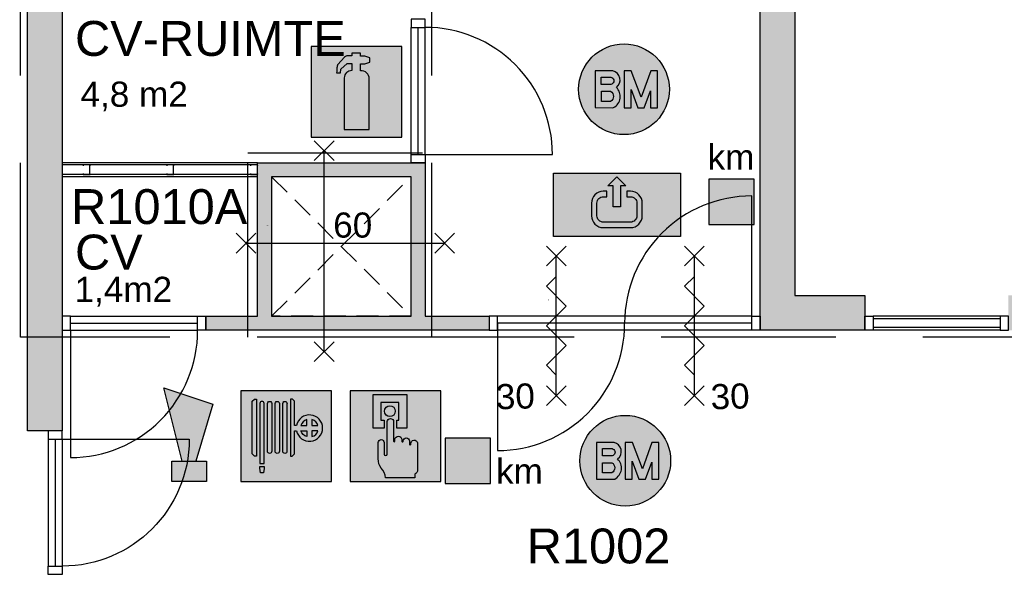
# Model space of a CAD drawing. Header units: millimetres. Extents: x 0 to 116900, y 0 to 82100.
# Tile 11 of 30: x 32098 to 39152, y 36262 to 40207. Entities that reach past the tile are written whole.
import ezdxf
from ezdxf.enums import TextEntityAlignment as Align

# ---------------------------------------------------------------- set-up
doc = ezdxf.new("R2010")
doc.units = ezdxf.units.MM
doc.header["$LTSCALE"] = 50
doc.header["$MEASUREMENT"] = 0
doc.linetypes.add('B0403', pattern=[37.5, 25, -12.5])
doc.linetypes.add('B0702', pattern=[4.6875, 3.125, -1.5625])
doc.layers.get('0').update_dxf_attribs({"color": 8, "linetype": 'CONTINUOUS'})
for name, color, linetype in [('AA65----_BEVEILIGING', 240, 'CONTINUOUS'), ('AB$1A---_ALGEMEEN', 7, 'CONTINUOUS'), ('AI65----_BEVEILIGING', 1, 'CONTINUOUS'), ('AL65----_BEVEILIGING', 240, 'CONTINUOUS'), ('ALR3OR3-_OPPR30', 150, 'B0403'), ('AT$1A---_ALGEMEEN', 7, 'CONTINUOUS'), ('AT65---_BEVEILIGING', 7, 'CONTINUOUS'), ('LAYER01', 252, 'CONTINUOUS'), ('LAYER22', 1, 'CONTINUOUS'), ('LAYER30', 1, 'CONTINUOUS')]:
    doc.layers.add(name, color=color, linetype=linetype)
doc.styles.add('01_100', font='arial.ttf', dxfattribs={"height": 180})
doc.styles.add('02_100', font='arial.ttf', dxfattribs={"height": 250})
doc.styles.add('03_1', font='arial.ttf', dxfattribs={"height": 3.5})

# ---------------------------------------------------------------- blocks, each defined once
blk = doc.blocks.new('B1H-65S022')
at = {"layer": 'AA65----_BEVEILIGING'}
h = blk.add_hatch(color=100, dxfattribs=at)
h.paths.add_polyline_path([(0, -175), (0, -155), (-50, -105), (-20, -105), (-20, 0), (-110, 0), (-110, -10, 0.414214), (-75, -45), (-55, -45), (-55, -75), (-75, -75, -0.414214), (-140, -10), (-140, 0), (-350, 0), (-350, -175)])
h.paths.add_polyline_path([(-140, 0), (-140, 60, -0.414214), (-75, 125), (0, 125), (0, 175), (-350, 175), (-350, 0)])
h.paths.add_polyline_path([(0, 175), (0, 125), (75, 125, -0.414214), (140, 60), (140, 0), (350, 0), (350, 175)])
h.paths.add_polyline_path([(350, -175), (350, 0), (140, 0), (140, -10, -0.414214), (75, -75), (55, -75), (55, -45), (75, -45, 0.414214), (110, -10), (110, 0), (20, 0), (20, -105), (50, -105), (0, -155), (0, -175)])
h.paths.add_polyline_path([(110, 0), (110, 60, 0.414214), (75, 95), (0, 95), (0, 10), (20, 10), (20, 0)], flags=17)
h.paths.add_polyline_path([(-110, 0), (-20, 0), (-20, 10), (0, 10), (0, 95), (-75, 95, 0.414214), (-110, 60)])
at = {"layer": 'AI65----_BEVEILIGING'}
h = blk.add_hatch(color=255, dxfattribs=at)
edge = h.paths.add_edge_path()
edge.add_line((-55, -45), (-75, -45))
edge.add_arc((-75, -10), 35, 180, 270, ccw=False)
edge.add_line((-110, -10), (-110, 60))
edge.add_arc((-75, 60), 35, 90, 180, ccw=False)
edge.add_line((-75, 95), (75, 95))
edge.add_arc((75, 60), 35, 0, 90, ccw=False)
edge.add_line((110, 60), (110, -10))
edge.add_arc((75, -10), 35, -90, 0, ccw=False)
edge.add_line((75, -45), (55, -45))
edge.add_line((55, -45), (55, -75))
edge.add_line((55, -75), (75, -75))
edge.add_arc((75, -10), 65, 270, 360)
edge.add_line((140, -10), (140, 60))
edge.add_arc((75, 60), 65, 0, 90)
edge.add_line((75, 125), (-75, 125))
edge.add_arc((-75, 60), 65, 90, 180)
edge.add_line((-140, 60), (-140, -10))
edge.add_arc((-75, -10), 65, 180, 270)
edge.add_line((-75, -75), (-55, -75))
edge.add_line((-55, -75), (-55, -45))
blk.add_hatch(color=255, dxfattribs=at).paths.add_polyline_path([(20, 10), (20, -105), (50, -105), (0, -155), (-50, -105), (-20, -105), (-20, 10)])
at = {"layer": 'AI65----_BEVEILIGING', "color": 100, "linetype": 'Continuous'}
blk.add_lwpolyline([(-350, 175), (350, 175), (350, -175), (-350, -175)], close=True, dxfattribs=at)
at = {"layer": 'AI65----_BEVEILIGING', "color": 255, "linetype": 'Continuous'}
blk.add_lwpolyline([(-55, -45), (-75, -45, -0.414214), (-110, -10), (-110, 60, -0.414214), (-75, 95), (75, 95, -0.414214), (110, 60), (110, -10, -0.414214), (75, -45), (55, -45), (55, -75), (75, -75, 0.414214), (140, -10), (140, 60, 0.414214), (75, 125), (-75, 125, 0.414214), (-140, 60), (-140, -10, 0.414214), (-75, -75), (-55, -75)], format="xyb", close=True, dxfattribs=at)
at = {"layer": 'AI65----_BEVEILIGING', "color": 255}
blk.add_lwpolyline([(20, 10), (20, -105), (50, -105), (0, -155), (-50, -105), (-20, -105), (-20, 10)], close=True, dxfattribs=at)
blk = doc.blocks.new('B1H-65S00I')
at = {"layer": 'AA65----_BEVEILIGING', "extrusion": (0, 0, -1)}
h = blk.add_hatch(color=256, dxfattribs=at)
h.paths.add_polyline_path([(-258.1, 135.8), (-167.5, -135.8), (146.8, -41.8), (146.8, 33.6)])
h.paths.add_polyline_path([(146.8, -99.5), (147.9, -99.5), (258.1, -99.5), (258.1, 91.3), (146.8, 91.3)])
at = {"layer": 'AI65----_BEVEILIGING', "extrusion": (0, 0, -1)}
blk.add_lwpolyline([(146.8, 33.6), (-258.1, 135.8), (-167.5, -135.8), (146.8, -41.8)], dxfattribs=at)
blk.add_lwpolyline([(258.1, 91.3), (146.8, 91.3), (146.8, -99.5), (147.9, -99.5), (258.1, -99.5)], close=True, dxfattribs=at)
blk = doc.blocks.new('B1H-65S00K')
at = {"layer": 'AA65----_BEVEILIGING'}
h = blk.add_hatch(color=256, dxfattribs=at)
h.paths.add_polyline_path([(0, -9.8), (0, 0), (-10.3, 0), (-10.3, -19.3), (-10.3, -28.4, 0.829071), (-2.8, -28.4), (-2.8, -19.3, -0.133822)])
h.paths.add_polyline_path([(250, 0), (0, 0), (0, -9.8, -0.762289), (34.8, -20.1), (34.8, -29.1, 0.829071), (42.3, -29.1), (42.3, -27.9, -0.973711), (77.2, -26.6), (77.2, -37.6), (77.2, -46.6, 0.829071), (84.7, -46.6), (84.7, -42, -0.937999), (121.5, -37.3), (121.5, -184.9, -0.30588), (106.3, -210.2), (106.3, -229.4), (0, -229.4), (0, -250), (250, -250)])
h.paths.add_polyline_path([(250, 250), (0, 250), (0, 229.4), (61.9, 229.4), (61.9, 44.4), (7.8, 44.4), (7.8, 87.9), (18.5, 87.9), (18.5, 186), (0, 186), (0, 0), (250, 0)])
h.paths.add_polyline_path([(-123.1, 229.4), (0, 229.4), (0, 250), (-250, 250), (-250, 0), (-45.9, 0), (-45.9, 79.6, -1), (-10.3, 79.6), (-10.3, 0), (0, 0), (0, 186), (-80.7, 186), (-80.7, 87.9), (-62.2, 87.9), (-62.2, 44.4), (-123.1, 44.4)])
h.paths.add_polyline_path([(-1.1, 137.4, -1), (-61.1, 137.4, -1)], flags=16)
h.paths.add_polyline_path([(-94.8, -125.2), (-94.8, -35.4, -1), (-62.3, -35.4), (-62.3, -98.9, 1), (-45.9, -98.9), (-45.9, 0), (-250, 0), (-250, -250), (0, -250), (0, -229.4), (-55.1, -229.4, 0.175876), (-79.6, -176.2, -0.178536)])
at = {"layer": 'AI65----_BEVEILIGING'}
h = blk.add_hatch(color=255, dxfattribs=at)
h.paths.add_polyline_path([(61.9, 229.4), (-123.1, 229.4), (-123.1, 44.4), (-62.2, 44.4), (-62.2, 87.9), (-80.7, 87.9), (-80.7, 186), (18.5, 186), (18.5, 87.9), (7.8, 87.9), (7.8, 44.4), (61.9, 44.4)])
h.paths.add_polyline_path([(-1.1, 137.4, 1), (-61.1, 137.4, 1)], flags=17)
h.paths.add_polyline_path([(-10.3, 79.6, 1), (-45.9, 79.6), (-45.9, -98.9, -1), (-62.3, -98.9), (-62.3, -35.4, 1), (-94.8, -35.4), (-94.8, -125.2, 0.178536), (-79.6, -176.2, -0.175876), (-55.1, -229.4), (106.3, -229.4), (106.3, -210.2, 0.30588), (121.5, -184.9), (121.5, -37.3, 0.937999), (84.7, -42), (84.7, -46.6, -0.829071), (77.2, -46.6), (77.2, -37.6), (77.2, -26.6, 0.963386), (42.3, -27.5), (42.3, -29.1, -0.829071), (34.8, -29.1), (34.8, -19.4, 0.980219), (-2.8, -19.3), (-2.8, -28.4, -0.829071), (-10.3, -28.4), (-10.3, -19.3)])
at = {"layer": 'AA65----_BEVEILIGING'}
blk.add_lwpolyline([(-250, -250), (250, -250), (250, 250), (-250, 250)], close=True, dxfattribs=at)
at = {"layer": 'AI65----_BEVEILIGING', "color": 255, "flags": 128}
blk.add_lwpolyline([(-62.2, 44.4), (-123.1, 44.4), (-123.1, 229.4), (61.9, 229.4), (61.9, 44.4), (7.8, 44.4), (7.8, 87.9), (18.5, 87.9), (18.5, 186), (-80.7, 186), (-80.7, 87.9), (-62.2, 87.9)], close=True, dxfattribs=at)
at = {"layer": 'AI65----_BEVEILIGING', "color": 255}
blk.add_lwpolyline([(-10.3, 79.6), (-10.3, -19.3), (-10.3, -28.4, 0.829071), (-2.8, -28.4), (-2.8, -19.3, -0.997909), (34.8, -20.1), (34.8, -29.1, 0.829071), (42.3, -29.1), (42.3, -27.5, -0.963386), (77.2, -26.6), (77.2, -37.6), (77.2, -46.6, 0.829071), (84.7, -46.6), (84.7, -42, -0.937999), (121.5, -37.3), (121.5, -184.9, -0.30588), (106.3, -210.2), (106.3, -229.4), (-55.1, -229.4, 0.175876), (-79.6, -176.2, -0.178536), (-94.8, -125.2), (-94.8, -35.4, -1), (-62.3, -35.4), (-62.3, -98.9, 1), (-45.9, -98.9), (-45.9, 79.6, -1)], format="xyb", close=True, dxfattribs=at)
blk.add_circle((-31.1, 137.4), 30, dxfattribs=at)
blk = doc.blocks.new('B1H-65S009')
at = {"layer": 'AA65----_BEVEILIGING'}
h = blk.add_hatch(color=256, dxfattribs=at)
h.paths.add_polyline_path([(250, 0.6), (185.4, 0.6, -0.494077), (70.2, 0.6), (45.9, 0.6), (45.9, -97.9), (33.7, -109.2), (23.2, -109.2), (23.2, 0.6), (4.4, 0.6), (4.4, -82.8, -0.229189), (0, -91.9), (0, -249.4), (250, -249.4)])
h.paths.add_polyline_path([(0, -91.9, -0.627062), (-18.9, -82.8), (-18.9, 0.6), (-37.7, 0.6), (-37.7, -82.8, -0.999958), (-61, -82.8), (-61, 0.6), (-79.8, 0.6), (-79.8, -82.8, -0.999958), (-103.1, -82.8), (-103.1, 0.6), (-121.8, 0.6), (-121.8, -149.9), (-145.2, -149.9), (-145.2, 0.6), (-164, 0.6), (-164, -109.2), (-174.5, -109.2), (-186.7, -97.9), (-186.7, 0.6), (-250, 0.6), (-250, -249.4), (0, -249.4)])
h.paths.add_polyline_path([(-121.8, -177.1), (-126, -202.3), (-141, -202.3), (-145.3, -176.9), (-145.3, -167), (-121.8, -167)], flags=16)
h.paths.add_polyline_path([(-186.7, 193), (-175.2, 204.3), (-164, 204.3), (-164, 0.6), (-145.2, 0.6), (-145.2, 180.4, -1), (-121.9, 180.4), (-121.8, 0.6), (-103.1, 0.6), (-103.1, 180.4, -1.000049), (-79.7, 180.4, -0.999944), (-79.8, 180.4), (-79.8, 0.6), (-61, 0.6), (-61, 180.4, -1.000049), (-37.6, 180.4, -0.999944), (-37.7, 180.4), (-37.7, 0.6), (-18.9, 0.6), (-18.9, 180.4, -0.625683), (0, 189.6), (0, 250.6), (-250, 250.6), (-250, 0.6), (-186.7, 0.6)])
h.paths.add_polyline_path([(250, 250.6), (0, 250.6), (0, 189.6, -0.230278), (4.5, 180.4, -0.999944), (4.4, 180.4), (4.4, 0.6), (23.2, 0.6), (23.2, 204.3), (34.4, 204.3), (45.9, 193), (45.9, 59.1), (56.8, 59.1, -1.256433), (185.4, 0.6), (250, 0.6)])
h.paths.add_polyline_path([(56.8, 30.2), (45.9, 30.2), (45.9, 0.6), (70.2, 0.6, -0.113645)], flags=17)
h.paths.add_polyline_path([(113.4, 30.2), (80.8, 30.2, 0.205494), (105.9, 0.6), (113.4, 0.6)], flags=17)
h.paths.add_polyline_path([(113.4, 91.7, 0.2489), (80.8, 59.1), (113.4, 59.1)], flags=17)
h.paths.add_polyline_path([(142.2, 91.7), (142.2, 59.1), (174.9, 59.1, 0.2489)], flags=17)
h.paths.add_polyline_path([(174.9, 30.2), (142.2, 30.2), (142.2, 0.6), (149.8, 0.6, 0.205494)], flags=17)
h.paths.add_polyline_path([(113.4, 0.6), (105.9, 0.6, 0.041294), (113.4, -2.4)])
h.paths.add_polyline_path([(149.8, 0.6), (142.2, 0.6), (142.2, -2.4, 0.041294)], flags=17)
at = {"layer": 'AI65----_BEVEILIGING'}
h = blk.add_hatch(color=255, dxfattribs=at)
h.paths.add_polyline_path([(-121.9, 180.4, 0.999857), (-145.2, 180.4), (-145.2, -149.9), (-121.8, -149.9)])
h.paths.add_polyline_path([(-121.8, -177.1), (-121.8, -167), (-145.3, -167), (-145.3, -176.9), (-141, -202.3), (-126, -202.3)])
h.paths.add_polyline_path([(-164, 204.3), (-175.2, 204.3), (-186.7, 193), (-186.7, -97.9), (-174.5, -109.2), (-164, -109.2)])
h.paths.add_polyline_path([(-79.8, 180.4, 0.999951), (-79.7, 180.4, 1.000049), (-103.1, 180.4), (-103.1, -82.8, 0.999971), (-79.8, -82.8)])
h.paths.add_polyline_path([(-37.7, 180.4, 0.999951), (-37.6, 180.4, 1.000049), (-61, 180.4), (-61, -82.8, 0.999971), (-37.7, -82.8)])
h.paths.add_polyline_path([(4.4, 180.4, 0.999951), (4.5, 180.4, 1.000049), (-18.9, 180.4), (-18.9, -82.8, 0.999971), (4.4, -82.8)])
h.paths.add_polyline_path([(56.8, 59.1), (45.9, 59.1), (45.9, 193), (34.4, 204.3), (23.2, 204.3), (23.2, -109.2), (33.7, -109.2), (45.9, -97.9), (45.9, 30.2), (56.8, 30.2, 9.948558)])
h.paths.add_polyline_path([(80.8, 30.2), (113.4, 30.2), (113.4, -2.4, -0.2489)], flags=16)
h.paths.add_polyline_path([(80.8, 59.1, -0.2489), (113.4, 91.7), (113.4, 59.1)], flags=16)
h.paths.add_polyline_path([(142.2, 30.2), (174.9, 30.2, -0.2489), (142.2, -2.4)], flags=16)
h.paths.add_polyline_path([(142.2, 59.1), (142.2, 91.7, -0.2489), (174.9, 59.1)], flags=16)
at = {"layer": 'AA65----_BEVEILIGING'}
blk.add_lwpolyline([(-250, -249.4), (250, -249.4), (250, 250.6), (-250, 250.6)], close=True, dxfattribs=at)
at = {"layer": 'AI65----_BEVEILIGING', "color": 255, "flags": 128}
for points in [[(-186.7, -97.9), (-186.7, 193), (-175.2, 204.3), (-164, 204.3), (-164, -109.2), (-174.5, -109.2)], [(-126, -202.3), (-141, -202.3), (-145.3, -176.9), (-145.3, -167), (-121.8, -167), (-121.8, -177.1)]]:
    blk.add_lwpolyline(points, close=True, dxfattribs=at)
for points in [[(-145.2, 180.4), (-145.2, -149.9), (-121.8, -149.9), (-121.9, 180.4, 0.999857), (-145.2, 180.4)], [(-79.8, 180.4), (-79.8, -82.8, -0.999971), (-103.1, -82.8), (-103.1, 180.4, -1.000049), (-79.7, 180.4, -0.999951)], [(-37.7, 180.4), (-37.7, -82.8, -0.999971), (-61, -82.8), (-61, 180.4, -1.000049), (-37.6, 180.4, -0.999951)], [(4.4, 180.4), (4.4, -82.8, -0.999971), (-18.9, -82.8), (-18.9, 180.4, -1.000049), (4.5, 180.4, -0.999951)]]:
    blk.add_lwpolyline(points, format="xyb", close=True, dxfattribs=at)
at = {"layer": 'AI65----_BEVEILIGING', "color": 255}
for points in [[(23.2, 204.3), (23.2, -109.2), (33.7, -109.2), (45.9, -97.9), (45.9, 30.2), (56.8, 30.2, 9.948558), (56.8, 59.1), (45.9, 59.1), (45.9, 193), (34.4, 204.3)], [(113.4, 59.1), (113.4, 91.7, 0.2489), (80.8, 59.1)], [(142.2, 59.1), (174.9, 59.1, 0.2489), (142.2, 91.7)], [(113.4, -2.4, -0.2489), (80.8, 30.2), (113.4, 30.2)], [(174.9, 30.2), (142.2, 30.2), (142.2, -2.4, 0.2489)]]:
    blk.add_lwpolyline(points, format="xyb", close=True, dxfattribs=at)
blk = doc.blocks.new('A-S-65S035S')
at = {"layer": 'AL65----_BEVEILIGING'}
for p, q in [((0.707, 5.707), (-0.707, 4.293)), ((0.707, 4.293), (-0.707, 5.707)), ((0, -5), (0, 5)), ((0.707, -4.293), (-0.707, -5.707)), ((0.707, -5.707), (-0.707, -4.293))]:
    blk.add_line(p, q, dxfattribs=at)
blk.add_lwpolyline([(0, -3.536), (-0.707, -2.828), (0.707, -1.414), (-0.707, 0), (0.707, 1.414), (-0.707, 2.828), (0, 3.536)], dxfattribs=at)
at = {"layer": 'AT65---_BEVEILIGING', "color": 3, "style": '03_1', "width": 0.8}
blk.add_attdef('TIJD', text='', height=3.5, dxfattribs=at).set_placement((0.023, 7.5), align=Align.MIDDLE)
blk = doc.blocks.new('B1H-65S01L')
at = {"layer": 'AA65----_BEVEILIGING'}
blk.add_hatch(color=30, dxfattribs=at).paths.add_polyline_path([(-125, -125), (125, -125), (125, 125), (-125, 125)])
at = {"layer": 'AI65----_BEVEILIGING', "color": 250}
blk.add_lwpolyline([(125, 125), (-125, 125), (-125, -125), (125, -125)], close=True, dxfattribs=at)
blk = doc.blocks.new('B1H-65S00H')
at = {"layer": 'AA65----_BEVEILIGING'}
h = blk.add_hatch(color=256, dxfattribs=at)
h.paths.add_polyline_path([(110.4, 0), (77.9, 0), (94.6, -43.8)], flags=17)
h.paths.add_polyline_path([(0, 250), (0, 101.2), (39.4, 101.2), (77.9, 0), (110.4, 0), (147, 101.2), (184.6, 101.2), (184.6, 0), (250, 0, 0.414214)])
h.paths.add_polyline_path([(250, 0), (184.6, 0), (184.6, -101.2), (145.8, -101.2), (145.8, -8.4), (111.1, -101.2), (75.6, -101.2), (38.6, -1.6), (38.6, -101.2), (0, -101.2), (0, -250, 0.414214)])
h.paths.add_polyline_path([(0, 0), (-33.3, 0, -0.450434), (-57.3, -100.9), (-62.2, -101.2), (-158.5, -101.1), (-158.5, 0), (-250, 0, 0.414214), (0, -250)])
h.paths.add_polyline_path([(0, 250, 0.414214), (-250, 0), (-158.5, 0), (-158.5, 101.2), (-61.7, 101.1, -0.636384), (-41.8, 10, -0.047609), (-33.3, 0), (0, 0), (0, 101.2)])
h.paths.add_polyline_path([(-77.2, 67.2), (-125, 67.2), (-125, 26.3), (-77.6, 26.3, 1.044647)], flags=17)
h.paths.add_polyline_path([(-73.8, -10.6), (-124.9, -10.6), (-124.9, -67.1), (-73.8, -67.1, 0.559853)], flags=17)
at = {"layer": 'AI65----_BEVEILIGING'}
h = blk.add_hatch(color=255, dxfattribs=at)
h.paths.add_polyline_path([(-61.7, 101.1), (-158.5, 101.2), (-158.5, -101.1), (-62.2, -101.2), (-57.3, -100.9, 0.508957), (-41.8, 10, 0.636384)])
h.paths.add_polyline_path([(-125, 67.2), (-77.2, 67.2, -1.044647), (-77.6, 26.3), (-125, 26.3)], flags=16)
h.paths.add_polyline_path([(-124.9, -10.6), (-73.8, -10.6, -0.559853), (-73.8, -67.1), (-124.9, -67.1)], flags=16)
h.paths.add_polyline_path([(39.4, 101.2), (0, 101.2), (0, -101.2), (38.6, -101.2), (38.6, -1.6), (75.6, -101.2), (111.1, -101.2), (145.8, -8.4), (145.8, -101.2), (184.6, -101.2), (184.6, 101.2), (147, 101.2), (94.6, -43.8)])
at = {"layer": 'AI65----_BEVEILIGING', "color": 255}
for points in [[(-61.7, 101.1), (-158.5, 101.2), (-158.5, -101.1), (-62.2, -101.2), (-57.3, -100.9, 0.508957), (-41.8, 10, 0.636384), (-61.7, 101.1)], [(-77.6, 26.3), (-125, 26.3), (-125, 67.2), (-77.2, 67.2, -1.044647), (-77.6, 26.3)], [(-73.8, -10.6, -0.559853), (-73.8, -67.1), (-124.9, -67.1), (-124.9, -10.6), (-73.8, -10.6, -0.559853)]]:
    blk.add_lwpolyline(points, format="xyb", close=True, dxfattribs=at)
blk.add_lwpolyline([(184.6, 101.2), (147, 101.2), (94.6, -43.8), (39.4, 101.2), (0, 101.2), (0, -101.2), (38.6, -101.2), (38.6, -1.6), (75.6, -101.2), (111.1, -101.2), (145.8, -8.4), (145.8, -101.2), (184.6, -101.2), (184.6, 101.2)], close=True, dxfattribs=at)
at = {"layer": 'AL65----_BEVEILIGING'}
blk.add_circle((0, 0), 250, dxfattribs=at)
blk = doc.blocks.new('B1H-65S007')
at = {"layer": 'AA65----_BEVEILIGING'}
h = blk.add_hatch(color=256, dxfattribs=at)
h.paths.add_polyline_path([(-250, -250), (250, -250), (250, 250), (-250, 250)])
edge = h.paths.add_edge_path(flags=16)
edge.add_line((23, 116), (23, 154.1))
edge.add_line((23, 154.1), (45.4, 154.1))
edge.add_line((45.4, 154.1), (73.8, 164.1))
edge.add_line((73.8, 164.1), (73.8, 187.2))
edge.add_line((73.8, 187.2), (45.4, 197.2))
edge.add_line((45.4, 197.2), (23, 197.2))
edge.add_line((23, 197.2), (23, 213.1))
edge.add_line((23, 213.1), (-25.2, 213.1))
edge.add_line((-25.2, 213.1), (-25.2, 197.5))
edge.add_line((-25.2, 197.5), (-53.8, 197.5))
edge.add_arc((-50.5, 175.1), 22.7, 98.4171, 135.0674)
edge.add_line((-66.5, 191.1), (-102.5, 150.1))
edge.add_arc((-94.8, 143.3), 10.2, 138.1054, 160.5797)
edge.add_arc((-45.1, 125.7), 63, 160.5797, 177.6841)
edge.add_arc((-1231.3, 173.7), 1124.2, 356.5219, 357.6841, ccw=False)
edge.add_line((-109.2, 105.5), (-88.2, 105.5))
edge.add_line((-88.2, 105.5), (-86.9, 125.1))
edge.add_line((-86.9, 125.1), (-50.3, 156))
edge.add_line((-50.3, 156), (-25.2, 156))
edge.add_line((-25.2, 156), (-25.2, 117.3))
edge.add_arc((-25.3, 74.6), 42.8, 89.9633, 176.5961)
edge.add_line((-68, 77.1), (-68, -206.9))
edge.add_line((-68, -206.9), (70.4, -206.9))
edge.add_line((70.4, -206.9), (70.4, 71.9))
edge.add_arc((26.4, 71.9), 44, 360, 454.4205)
edge.add_arc((23, 115.9), 0.121, 307.1072, 412.8928)
at = {"layer": 'AI65----_BEVEILIGING'}
h = blk.add_hatch(color=255, dxfattribs=at)
edge = h.paths.add_edge_path()
edge.add_line((23, 116), (23, 154.1))
edge.add_line((23, 154.1), (45.4, 154.1))
edge.add_line((45.4, 154.1), (73.8, 164.1))
edge.add_line((73.8, 164.1), (73.8, 187.2))
edge.add_line((73.8, 187.2), (45.4, 197.2))
edge.add_line((45.4, 197.2), (23, 197.2))
edge.add_line((23, 197.2), (23, 213.1))
edge.add_line((23, 213.1), (-25.2, 213.1))
edge.add_line((-25.2, 213.1), (-25.2, 197.5))
edge.add_line((-25.2, 197.5), (-53.8, 197.5))
edge.add_arc((-50.5, 175.1), 22.7, 98.4171, 135.0674)
edge.add_line((-66.5, 191.1), (-102.5, 150.1))
edge.add_arc((-94.8, 143.3), 10.2, 138.1054, 160.5797)
edge.add_arc((-45.1, 125.7), 63, 160.5797, 177.6841)
edge.add_arc((-1231.3, 173.7), 1124.2, 356.5219, 357.6841, ccw=False)
edge.add_line((-109.2, 105.5), (-88.2, 105.5))
edge.add_line((-88.2, 105.5), (-86.9, 125.1))
edge.add_line((-86.9, 125.1), (-50.3, 156))
edge.add_line((-50.3, 156), (-25.2, 156))
edge.add_line((-25.2, 156), (-25.2, 117.3))
edge.add_arc((-25.3, 74.6), 42.8, 89.9633, 176.5961)
edge.add_line((-68, 77.1), (-68, -206.9))
edge.add_line((-68, -206.9), (70.4, -206.9))
edge.add_line((70.4, -206.9), (70.4, 71.9))
edge.add_arc((26.4, 71.9), 44, 360, 454.4205)
edge.add_arc((23, 115.9), 0.121, 307.1072, 412.8928)
at = {"layer": 'AA65----_BEVEILIGING'}
blk.add_lwpolyline([(-250, -250), (250, -250), (250, 250), (-250, 250)], close=True, dxfattribs=at)
at = {"layer": 'AI65----_BEVEILIGING', "color": 255, "flags": 128}
blk.add_lwpolyline([(23, 116), (23, 154.1), (45.4, 154.1), (73.8, 164.1), (73.8, 187.2), (45.4, 197.2), (23, 197.2), (23, 213.1), (-25.2, 213.1), (-25.2, 197.5), (-53.8, 197.5, 0.161294), (-66.5, 191.1), (-102.5, 150.1, 0.098378), (-104.5, 146.7, 0.074771), (-108, 128.3, -0.005071), (-109.2, 105.5), (-88.2, 105.5), (-86.9, 125.1), (-50.3, 156), (-25.2, 156), (-25.2, 117.3, 0.397103), (-68, 77.1), (-68, -206.9), (70.4, -206.9), (70.4, 71.9, 0.436996), (23, 115.8, 0.497414)], format="xyb", close=True, dxfattribs=at)

msp = doc.modelspace()

# ---------------------------------------------------------------- hatches: boundary and pattern name
at = {"layer": 'LAYER01'}
h = msp.add_hatch(color=252, dxfattribs=at)
h.dxf.hatch_style = 1
h.paths.add_polyline_path([(32402.4, 43231.8), (32152.4, 43231.8), (32152.4, 42231.8), (32402.4, 42231.8)])
h.paths.add_polyline_path([(32402.4, 41201.8), (32382.4, 41201.8), (32152.4, 41201.8), (32152.4, 37261.8), (32402.4, 37261.8)])
h.paths.add_polyline_path([(24652.4, 43231.8), (24402.4, 43231.8), (24402.4, 42040.2), (24652.4, 42040.2)], flags=17)
h.paths.add_polyline_path([(24652.4, 43481.8), (24302.4, 43481.8), (24252.4, 43481.8), (24252.4, 43381.8), (24252.4, 43331.8), (24252.4, 42040.2), (24352.4, 42040.2), (24352.4, 43281.8), (24652.4, 43281.8), (24652.4, 43381.8)])
h.paths.add_polyline_path([(24652.4, 40656.8), (24402.4, 40656.8), (24402.4, 38656.8), (24402.4, 38040.2), (24652.4, 38040.2), (24652.4, 38656.8)])
h.paths.add_polyline_path([(24352.4, 40656.8), (24252.4, 40656.8), (24252.4, 38656.8), (24252.4, 38040.2), (24352.4, 38040.2), (24352.4, 38656.8)])
h = msp.add_hatch(color=256, dxfattribs=at)
h.dxf.hatch_style = 1
h.paths.add_polyline_path([(37652.4, 43481.8), (37402.4, 43481.8), (37402.4, 38231.8), (37652.4, 38231.8)])
h.paths.add_polyline_path([(38152.4, 38231.8), (37402.4, 38231.8), (37402.4, 37981.8), (38152.4, 37981.8), (38152.4, 38081.6)])
h.paths.add_polyline_path([(45127.4, 38231.8), (39182.4, 38231.8), (39182.4, 37981.8), (45127.4, 37981.8)])
h.paths.add_polyline_path([(45277.4, 38231.8), (45177.4, 38231.8), (45177.4, 37931.8), (44477.4, 37931.8), (44477.4, 37831.8), (45277.4, 37831.8)])
h.paths.add_polyline_path([(45377.4, 38231.8), (45277.4, 38231.8), (45277.4, 37831.8), (45377.4, 37831.8)])
h = msp.add_hatch(color=256, dxfattribs=at)
h.dxf.hatch_style = 1
h.paths.add_polyline_path([(34396.4, 38081.8), (33902.4, 38081.8), (33902.4, 38582.8), (33802.4, 38582.8), (33802.4, 38081.8), (33432.4, 38081.8), (33432.4, 37981.8), (34396.4, 37981.8)])
h.paths.add_polyline_path([(35462.2, 38081.8), (34396.4, 38081.8), (34396.4, 37981.8), (35462.2, 37981.8)])
h.paths.add_polyline_path([(35002.4, 38582.8), (34902.4, 38582.8), (34902.4, 38081.8), (35002.4, 38081.8)])
h.paths.add_polyline_path([(35002.4, 39181.8), (34902.4, 39181.8), (34396.4, 39181.8), (34396.4, 39081.8), (34902.4, 39081.8), (34902.4, 38582.8), (35002.4, 38582.8)])
h.paths.add_polyline_path([(34396.4, 39181.8), (33802.4, 39181.8), (33802.4, 38582.8), (33902.4, 38582.8), (33902.4, 39081.8), (34396.4, 39081.8)])

# ---------------------------------------------------------------- linework, layer by layer
at = {"layer": 'AL65----_BEVEILIGING'}
for p, q in [((34350, 39338.6), (34208.5, 39197.2)), ((34350, 39197.2), (34208.5, 39338.6)), ((34279.3, 37827.6), (34279.3, 39267.9)), ((33647.7, 38535), (33789.2, 38676.4)), ((33789.2, 38535), (33647.7, 38676.4)), ((35213.7, 38535), (35072.3, 38676.4)), ((35072.3, 38535), (35213.7, 38676.4)), ((33718.5, 38605.7), (35143, 38605.7)), ((34350, 37756.9), (34208.5, 37898.3)), ((34350, 37898.3), (34208.5, 37756.9))]:
    msp.add_line(p, q, dxfattribs=at)
at = {"layer": 'ALR3OR3-_OPPR30'}
for points in [[(39819.8, 24112.8), (39819.8, 37931.8), (35049.4, 37931.8), (35049.4, 42847.8), (32591.4, 42847.8), (32591.4, 43531.8), (23046.5, 43531.8)], [(35049.4, 37931.8), (35049.4, 37931.8), (32102.4, 37931.8), (32102.4, 43531.8)], [(33732.7, 37931.8), (33732.7, 39252.1), (35049.4, 39252.1)]]:
    msp.add_lwpolyline(points, dxfattribs=at)
at = {"layer": 'LAYER01', "color": 2, "linetype": 'Continuous'}
for points in [[(37402.4, 38231.8), (37402.4, 43481.8)], [(37652.4, 43481.8), (37652.4, 38231.8)], [(32152.4, 37261.8), (32152.4, 41201.8)], [(32402.4, 41201.8), (32402.4, 37261.8)], [(33802.4, 38081.8), (33802.4, 39181.8)], [(33802.4, 39181.8), (35002.4, 39181.8)], [(35002.4, 39181.8), (35002.4, 38081.8)], [(33902.4, 39081.8), (33902.4, 38081.8)], [(34902.4, 39081.8), (33902.4, 39081.8)], [(34902.4, 38081.8), (34902.4, 39081.8)], [(37402.4, 37981.8), (37402.4, 38231.8)], [(37652.4, 38231.8), (38152.4, 38231.8)], [(38152.4, 38231.8), (38152.4, 37981.8)], [(33432.4, 38081.8), (33802.4, 38081.8)], [(33432.4, 37981.8), (33432.4, 38081.8)], [(33902.4, 38081.8), (34902.4, 38081.8)], [(35002.4, 38081.8), (35462.2, 38081.8)], [(35462.2, 38081.8), (35462.2, 37981.8)], [(35462.2, 37981.8), (33432.4, 37981.8)], [(38152.4, 37981.8), (37402.4, 37981.8)], [(32402.4, 37261.8), (32152.4, 37261.8)]]:
    msp.add_lwpolyline(points, dxfattribs=at)
at = {"layer": 'LAYER01', "color": 252}
for points in [[(35004.3, 39241.8), (35914.6, 39241.8, 0.414214), (35004.3, 40152.1)], [(37342.4, 38033.7), (37342.4, 38944, 0.414214), (36432.2, 38033.7)], [(35521.9, 38029.7), (35521.9, 37119.5, 0.414214), (36432.2, 38029.7)], [(32462.4, 37980), (32462.4, 37069.7, 0.414214), (33372.7, 37980)], [(32402.4, 37201.8), (33312.7, 37201.6, -0.414213), (32402.2, 36291.6)]]:
    msp.add_lwpolyline(points, format="xyb", dxfattribs=at)
at = {"layer": 'LAYER01', "color": 252, "linetype": 'B0702'}
msp.add_lwpolyline([(33902.4, 39081.8), (34902.4, 38081.8), (33902.4, 38081.8), (34902.4, 39081.8)], dxfattribs=at)
at = {"layer": 'LAYER22', "color": 1, "linetype": 'Continuous'}
for points in [[(32602.4, 39181.8), (32402.4, 39181.8)], [(32602.4, 39166.8), (32402.4, 39166.8)], [(32552.4, 39104.8), (32552.4, 39097.8), (32602.4, 39097.8), (32602.4, 39102.8), (32600.4, 39102.8), (32600.4, 39099.8), (32600.4, 39162.8), (32600.4, 39160.8), (32602.4, 39160.8), (32602.4, 39165.8), (32552.4, 39165.8), (32552.4, 39158.8)], [(33202.4, 39181.8), (32602.4, 39181.8)], [(33202.4, 39166.8), (32602.4, 39166.8)], [(33152.4, 39104.8), (33152.4, 39097.8), (33202.4, 39097.8), (33202.4, 39102.8), (33200.4, 39102.8), (33200.4, 39099.8), (33200.4, 39162.8), (33200.4, 39160.8), (33202.4, 39160.8), (33202.4, 39165.8), (33152.4, 39165.8), (33152.4, 39158.8)], [(33802.4, 39181.8), (33202.4, 39181.8)], [(33802.4, 39166.8), (33202.4, 39166.8)], [(33752.4, 39104.8), (33752.4, 39097.8), (33802.4, 39097.8), (33802.4, 39102.8), (33800.4, 39102.8), (33800.4, 39099.8), (33800.4, 39162.8), (33800.4, 39160.8), (33802.4, 39160.8), (33802.4, 39165.8), (33752.4, 39165.8), (33752.4, 39158.8)], [(32602.4, 39096.8), (32402.4, 39096.8)], [(33202.4, 39096.8), (32602.4, 39096.8)], [(33802.4, 39096.8), (33202.4, 39096.8)], [(32602.4, 39081.8), (32402.4, 39081.8)], [(33202.4, 39081.8), (32602.4, 39081.8)], [(33802.4, 39081.8), (33202.4, 39081.8)]]:
    msp.add_lwpolyline(points, dxfattribs=at)
at = {"layer": 'LAYER30', "color": 1, "linetype": 'Continuous'}
for points in [[(34902.4, 40211.8), (34902.4, 40152.1), (35002.2, 40152.1), (35002.2, 40211.8)], [(34902.4, 39181.8), (34902.4, 39241.8), (35002.4, 39241.8), (35002.4, 39181.8)], [(32402.4, 37981.8), (32462.4, 37981.8), (32462.4, 38081.8), (32402.4, 38081.8)], [(33432.4, 37981.8), (33372.7, 37981.8), (33372.7, 38081.6), (33432.4, 38081.6)], [(35462.2, 37981.8), (35521.9, 37981.8), (35521.9, 38081.6), (35462.2, 38081.6)], [(37402.4, 37981.8), (37342.4, 37981.8), (37342.4, 38081.8), (37402.4, 38081.8)], [(38152.4, 38081.6), (38212.2, 38081.6), (38212.2, 37981.8), (38152.4, 37981.8)], [(39182.4, 38081.6), (39122.4, 38081.6), (39122.4, 37981.6), (39182.4, 37981.6)], [(32302.4, 37261.8), (32302.4, 37201.8), (32402.4, 37201.8), (32402.4, 37261.8)], [(32302.4, 36231.8), (32302.4, 36291.6), (32402.2, 36291.6), (32402.2, 36231.8)]]:
    msp.add_lwpolyline(points, close=True, dxfattribs=at)
for points in [[(34902.4, 39241.8), (34902.4, 40152.1)], [(34952.4, 39241.8), (34952.4, 40152.1)], [(35002.4, 39241.8), (35002.2, 40152.1)], [(32462.4, 38081.8), (33372.7, 38081.6)], [(32462.4, 38031.8), (33372.7, 38031.8)], [(37342.4, 38081.8), (35521.9, 38081.6)], [(37342.4, 38031.8), (35521.9, 38031.8)], [(39122.4, 38081.6), (38212.2, 38081.6)], [(39122.4, 38063.6), (38212.2, 38063.6)], [(32462.4, 37981.8), (33372.7, 37981.8)], [(37342.4, 37981.8), (35521.9, 37981.8)], [(39122.4, 38000.4), (38212.2, 38000.4)], [(39122.4, 37981.6), (38212.2, 37981.8)], [(32302.4, 37201.8), (32302.4, 36291.6)], [(32352.4, 37201.8), (32352.4, 36291.6)], [(32402.4, 37201.8), (32402.2, 36291.6)]]:
    msp.add_lwpolyline(points, dxfattribs=at)

# ---------------------------------------------------------------- block references
at = {"xscale": 1.3, "yscale": 1.3, "zscale": 1.3}
for name, p in [('B1H-65S007', (34510.4, 39690)), ('B1H-65S00H', (36427.5, 39708.1)), ('B1H-65S01L', (37197.5, 38901.2)), ('B1H-65S009', (34007.1, 37222.5)), ('B1H-65S00K', (34790.2, 37223.3)), ('B1H-65S00H', (36436.3, 37046.7)), ('B1H-65S01L', (35307.8, 37047.1))]:
    msp.add_blockref(name, p, dxfattribs=at)
for name, p, xscale, yscale, zscale, rotation in [('B1H-65S022', (36376.5, 38879.9), 1.299999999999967, 1.299999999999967, 1.299999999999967, 180), ('B1H-65S00I', (33305.7, 37233.8), 1.3, 1.3, 1.3, 90)]:
    msp.add_blockref(name, p, dxfattribs=dict(xscale=xscale, yscale=yscale, zscale=zscale, rotation=rotation))
at = {"xscale": 100, "yscale": 100}
for p in [(35942.3, 38013.9), (36931.6, 38013.9)]:
    msp.add_blockref('A-S-65S035S', p, dxfattribs=at)

# ---------------------------------------------------------------- texts
at = {"layer": 'AB$1A---_ALGEMEEN', "color": 3, "style": '03_1'}
msp.add_attdef('TIJD', text='30', height=3.5, dxfattribs=at).set_placement((33873.3, 38733), align=Align.MIDDLE)
msp.add_attdef('TIJD', text='30', height=3.5, rotation=90, dxfattribs=at).set_placement((35888.2, 38197.4), align=Align.MIDDLE)
at = {"layer": 'AT$1A---_ALGEMEEN', "color": 2, "style": '02_100'}
for s, p in [('CV-RUIMTE', (32493.8, 39947.5)), ('R1010A', (32466.1, 38742.7)), ('CV', (32493.8, 38416.8)), ('R1002', (35730.7, 36311.1))]:
    msp.add_text(s, height=250, dxfattribs=at).set_placement(p)
at = {"layer": 'AT$1A---_ALGEMEEN', "color": 7, "style": '01_100'}
for s, p in [('4,8 m2', (32533.5, 39583.1)), ('km', (37026.5, 39132.7)), ('60', (34344, 38645.4)), ('1,4m2', (32490.7, 38184.8)), ('km', (35510.8, 36882.2))]:
    msp.add_text(s, height=180, dxfattribs=at).set_placement(p)
for p in [(35511.6, 37414.4), (37050.5, 37414.4)]:
    msp.add_text('30', height=180, rotation=1.63798, dxfattribs=at).set_placement(p)

doc.saveas('drawing.dxf')
